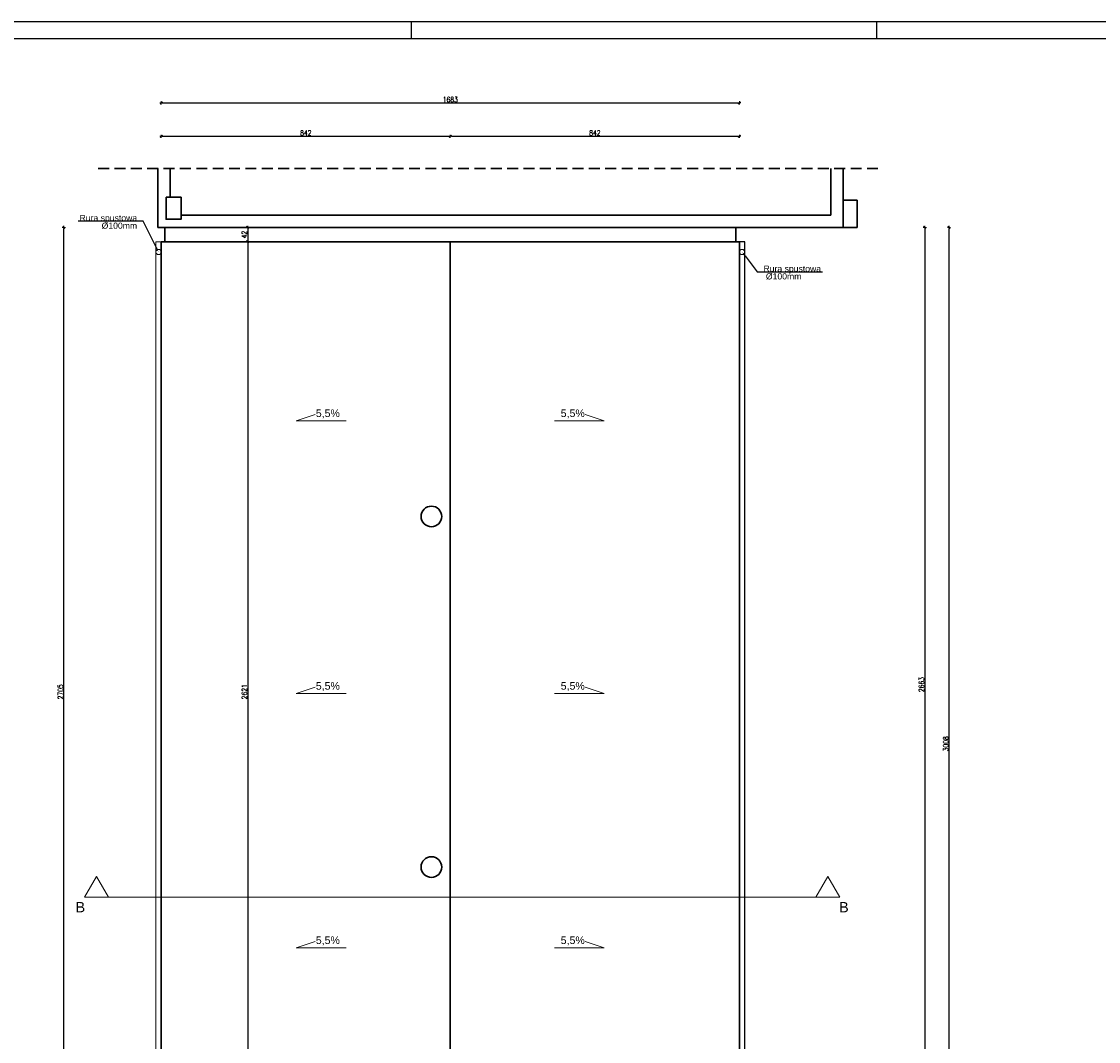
# Model space of a CAD drawing. Header units: millimetres. Extents: x 0 to 111311, y -48878 to -25280.
# Tile 124 of 161: x 90372 to 93507, y -37142 to -34172. Entities that reach past the tile are written whole.
import ezdxf
from ezdxf import colors
from ezdxf.entities.mleader import LeaderData, LeaderLine
from ezdxf.math import Vec2, Vec3

# ---------------------------------------------------------------- set-up
doc = ezdxf.new("R2010")
doc.units = ezdxf.units.MM
doc.linetypes.add('DASHED2', pattern=[9.525, 6.35, -3.175])
doc.layers.get('Defpoints').update_dxf_attribs({"color": 30})
doc.layers.add('e-cad_opisy', color=7, linetype='Continuous')
for name, color, linetype, lineweight in [('J wymiary', 1, 'Continuous', 9), ('OPIS', 7, 'Continuous', 5), ('sciany', 252, 'Continuous', 30)]:
    doc.layers.add(name, color=color, linetype=linetype, lineweight=lineweight)
doc.styles.add('ADESK2', font='simplex', dxfattribs={"width": 0.7})
doc.styles.get("Standard").update_dxf_attribs({"font": 'arial.ttf'})
doc.dimstyles.new('1-100', dxfattribs={"dimscale": 1.5, "dimtxt": 10, "dimasz": 2, "dimexe": 1, "dimexo": 1, "dimgap": 1.5, "dimtad": 1, "dimdec": 0, "dimrnd": 0.5, "dimdsep": 46, "dimtxsty": 'ADESK2', "dimblk": 'wymiar', "dimcen": -1, "dimdle": 5, "dimse1": 1, "dimse2": 1, "dimclrd": 256, "dimclre": 256, "dimclrt": 256, "dimadec": 0, "dimazin": 0, "dimtfac": 1, "dimtdec": 0, "dimtix": 1, "dimtmove": 0, "dimatfit": 3, "dimfxl": 20, "dimfxlon": 1, "dimtolj": 1, "dimtzin": 0, "dimarcsym": 0})

# ---------------------------------------------------------------- blocks, each defined once
blk = doc.blocks.new('A1_poziom')
at = {"ltscale": 0.8}
for p, q in [((210, 589), (210, 594)), ((345.5, 589), (345.5, 594))]:
    blk.add_line(p, q, dxfattribs=at)
for points in [[(0, 0), (0, 297), (25, 297), (25, 594), (841, 594), (841, 0)], [(30, 5), (836, 5), (836, 589), (30, 589)]]:
    blk.add_lwpolyline(points, close=True)
blk = doc.blocks.new('wymiar')
for p, q in [((1.5, 0), (-1.5, 0)), ((1.1, 1.1), (-1.1, -1.1)), ((0, 1.5), (0, -1.5))]:
    blk.add_line(p, q)
blk = doc.blocks.new('*D1653')
at = {"layer": 'Defpoints', "color": 0, "ltscale": 4}
for p in [(105899.3, -35265.3), (0, -38165.8), (106170.1, -38165.8)]:
    blk.add_point(p, dxfattribs=at)
at = {"layer": 'J wymiary', "lineweight": -2}
blk.add_line((106170.1, -35268.3), (106170.1, -38162.8), dxfattribs=at)
at = {"layer": 'J wymiary', "lineweight": -2, "ltscale": 4, "xscale": 3, "yscale": 3, "zscale": 3}
for p, rotation in [((106170.1, -35265.3), 90), ((106170.1, -38165.8), 270)]:
    blk.add_blockref('wymiar', p, dxfattribs=dict(at, rotation=rotation))
at = {"layer": 'J wymiary', "ltscale": 4, "insert": (106160.3, -36715.5), "char_height": 15, "attachment_point": 5, "rotation": 90, "style": 'ADESK2'}
blk.add_mtext('\\A1;2901', dxfattribs=at)
blk = doc.blocks.new('*D1905')
at = {"layer": 'Defpoints', "color": 0, "ltscale": 4}
for p in [(92451.8, -34771.2), (92451.8, -37433.7), (93001.7, -37433.7)]:
    blk.add_point(p, dxfattribs=at)
at = {"layer": 'J wymiary', "lineweight": -2}
blk.add_line((93001.7, -34774.2), (93001.7, -37430.7), dxfattribs=at)
at = {"layer": 'J wymiary', "lineweight": -2, "ltscale": 4, "xscale": 3, "yscale": 3, "zscale": 3}
for p, rotation in [((93001.7, -34771.2), 90), ((93001.7, -37433.7), 270)]:
    blk.add_blockref('wymiar', p, dxfattribs=dict(at, rotation=rotation))
at = {"layer": 'J wymiary', "ltscale": 4, "insert": (92992, -36102.4), "char_height": 15, "attachment_point": 5, "rotation": 90, "style": 'ADESK2'}
blk.add_mtext('\\A1;2663', dxfattribs=at)
blk = doc.blocks.new('*D1908')
at = {"layer": 'Defpoints', "color": 0, "ltscale": 2}
for p in [(90495.1, -34771.2), (90837.7, -34771.2), (90788.8, -37475.7)]:
    blk.add_point(p, dxfattribs=at)
at = {"layer": 'J wymiary', "lineweight": -2}
blk.add_line((90495.1, -37472.7), (90495.1, -34774.2), dxfattribs=at)
at = {"layer": 'J wymiary', "lineweight": -2, "ltscale": 2, "xscale": 3, "yscale": 3, "zscale": 3}
for p, rotation in [((90495.1, -34771.2), 90), ((90495.1, -37475.7), 270)]:
    blk.add_blockref('wymiar', p, dxfattribs=dict(at, rotation=rotation))
at = {"layer": 'J wymiary', "ltscale": 2, "insert": (90485.3, -36123.4), "char_height": 15, "attachment_point": 5, "rotation": 90, "style": 'ADESK2'}
blk.add_mtext('\\A1;2705', dxfattribs=at)
blk = doc.blocks.new('*D1909')
at = {"layer": 'Defpoints', "color": 0, "ltscale": 2}
for p in [(91620.3, -34771.2), (91030.4, -34812.7), (91620.3, -34812.7)]:
    blk.add_point(p, dxfattribs=at)
at = {"layer": 'J wymiary', "lineweight": -2}
blk.add_line((91030.4, -34774.2), (91030.4, -34809.7), dxfattribs=at)
at = {"layer": 'J wymiary', "lineweight": -2, "ltscale": 2, "xscale": 3, "yscale": 3, "zscale": 3}
for p, rotation in [((91030.4, -34771.2), 90), ((91030.4, -34812.7), 270)]:
    blk.add_blockref('wymiar', p, dxfattribs=dict(at, rotation=rotation))
at = {"layer": 'J wymiary', "ltscale": 2, "insert": (91020.7, -34791.9), "char_height": 15, "attachment_point": 5, "rotation": 90, "style": 'ADESK2'}
blk.add_mtext('\\A1;42', dxfattribs=at)
blk = doc.blocks.new('*D1910')
at = {"layer": 'Defpoints', "color": 0, "ltscale": 2}
for p in [(91620.3, -34812.7), (90919.3, -37433.7), (91030.4, -37433.7)]:
    blk.add_point(p, dxfattribs=at)
at = {"layer": 'J wymiary', "lineweight": -2}
blk.add_line((91030.4, -34815.7), (91030.4, -37430.7), dxfattribs=at)
at = {"layer": 'J wymiary', "lineweight": -2, "ltscale": 2, "xscale": 3, "yscale": 3, "zscale": 3}
for p, rotation in [((91030.4, -34812.7), 90), ((91030.4, -37433.7), 270)]:
    blk.add_blockref('wymiar', p, dxfattribs=dict(at, rotation=rotation))
at = {"layer": 'J wymiary', "ltscale": 2, "insert": (91020.7, -36123.2), "char_height": 15, "attachment_point": 5, "rotation": 90, "style": 'ADESK2'}
blk.add_mtext('\\A1;2621', dxfattribs=at)
blk = doc.blocks.new('*D1916')
at = {"layer": 'Defpoints', "color": 0, "ltscale": 4}
for p in [(92461.8, -34408.4), (90778.8, -34812.7), (92461.8, -34812.7)]:
    blk.add_point(p, dxfattribs=at)
at = {"layer": 'J wymiary', "lineweight": -2}
blk.add_line((90781.8, -34408.4), (92458.8, -34408.4), dxfattribs=at)
at = {"layer": 'J wymiary', "lineweight": -2, "ltscale": 4, "xscale": 3, "yscale": 3, "zscale": 3, "rotation": 180}
blk.add_blockref('wymiar', (90778.8, -34408.4), dxfattribs=at)
at = {"layer": 'J wymiary', "lineweight": -2, "ltscale": 4, "xscale": 3, "yscale": 3, "zscale": 3}
blk.add_blockref('wymiar', (92461.8, -34408.4), dxfattribs=at)
at = {"layer": 'J wymiary', "ltscale": 4, "insert": (91620.3, -34398.7), "char_height": 15, "attachment_point": 5, "style": 'ADESK2'}
blk.add_mtext('\\A1;1683', dxfattribs=at)
blk = doc.blocks.new('*D1917')
at = {"layer": 'Defpoints', "color": 0, "ltscale": 2}
for p in [(91620.3, -34505.8), (90778.8, -34874.6), (91620.3, -34874.6)]:
    blk.add_point(p, dxfattribs=at)
at = {"layer": 'J wymiary', "lineweight": -2}
blk.add_line((90781.8, -34505.8), (91617.3, -34505.8), dxfattribs=at)
at = {"layer": 'J wymiary', "lineweight": -2, "ltscale": 2, "xscale": 3, "yscale": 3, "zscale": 3, "rotation": 180}
blk.add_blockref('wymiar', (90778.8, -34505.8), dxfattribs=at)
at = {"layer": 'J wymiary', "lineweight": -2, "ltscale": 2, "xscale": 3, "yscale": 3, "zscale": 3}
blk.add_blockref('wymiar', (91620.3, -34505.8), dxfattribs=at)
at = {"layer": 'J wymiary', "ltscale": 2, "insert": (91199.6, -34496.1), "char_height": 15, "attachment_point": 5, "style": 'ADESK2'}
blk.add_mtext('\\A1;842', dxfattribs=at)
blk = doc.blocks.new('*D1918')
at = {"layer": 'Defpoints', "color": 0, "ltscale": 2}
for p in [(92461.8, -34505.8), (91620.3, -34874.6), (92461.8, -34871.6)]:
    blk.add_point(p, dxfattribs=at)
at = {"layer": 'J wymiary', "lineweight": -2}
blk.add_line((91623.3, -34505.8), (92458.8, -34505.8), dxfattribs=at)
at = {"layer": 'J wymiary', "lineweight": -2, "ltscale": 2, "xscale": 3, "yscale": 3, "zscale": 3, "rotation": 180}
blk.add_blockref('wymiar', (91620.3, -34505.8), dxfattribs=at)
at = {"layer": 'J wymiary', "lineweight": -2, "ltscale": 2, "xscale": 3, "yscale": 3, "zscale": 3}
blk.add_blockref('wymiar', (92461.8, -34505.8), dxfattribs=at)
at = {"layer": 'J wymiary', "ltscale": 2, "insert": (92041.1, -34496.1), "char_height": 15, "attachment_point": 5, "style": 'ADESK2'}
blk.add_mtext('\\A1;842', dxfattribs=at)
blk = doc.blocks.new('*D1927')
at = {"layer": 'Defpoints', "color": 0, "ltscale": 2}
for p in [(92609, -34771.2), (93072.4, -34771.2), (92697.5, -37778.7)]:
    blk.add_point(p, dxfattribs=at)
at = {"layer": 'J wymiary', "lineweight": -2}
blk.add_line((93072.4, -37775.7), (93072.4, -34774.2), dxfattribs=at)
at = {"layer": 'J wymiary', "lineweight": -2, "ltscale": 2, "xscale": 3, "yscale": 3, "zscale": 3}
for p, rotation in [((93072.4, -34771.2), 90), ((93072.4, -37778.7), 270)]:
    blk.add_blockref('wymiar', p, dxfattribs=dict(at, rotation=rotation))
at = {"layer": 'J wymiary', "ltscale": 2, "insert": (93062.7, -36274.9), "char_height": 15, "attachment_point": 5, "rotation": 90, "style": 'ADESK2'}
blk.add_mtext('\\A1;3008', dxfattribs=at)

msp = doc.modelspace()

# ---------------------------------------------------------------- linework, layer by layer
msp.add_lwpolyline([(92461.803, -37433.662), (92477.803, -37433.662), (92477.803, -34812.662), (92461.803, -34812.662)], close=True)
at = {"layer": 'OPIS'}
for p, q in [((91171.935, -35334.028), (91227.247, -35316.205)), ((91317.13, -35334.028), (91171.935, -35334.028)), ((91923.476, -35334.028), (92068.671, -35334.028)), ((92068.671, -35334.028), (92013.358, -35316.205)), ((91171.935, -36127.886), (91227.247, -36110.063)), ((92068.671, -36127.886), (92013.358, -36110.063)), ((91317.13, -36127.886), (91171.935, -36127.886)), ((91923.476, -36127.886), (92068.671, -36127.886)), ((90555.426, -36721.476), (92753.949, -36721.476)), ((91171.935, -36868.561), (91227.247, -36850.739)), ((91317.13, -36868.561), (91171.935, -36868.561)), ((91923.476, -36868.561), (92068.671, -36868.561)), ((92068.671, -36868.561), (92013.358, -36850.739))]:
    msp.add_line(p, q, dxfattribs=at)
for points in [[(90778.803, -37433.662), (90762.803, -37433.662), (90762.803, -34812.662), (90778.803, -34812.662)], [(90590.067, -36661.476), (90624.708, -36721.476), (90555.426, -36721.476)], [(92719.308, -36661.476), (92753.949, -36721.476), (92684.667, -36721.476)]]:
    msp.add_lwpolyline(points, close=True, dxfattribs=at)
for centre in [(90770.803, -34842.662), (92469.803, -34842.662)]:
    msp.add_circle(centre, 7.5, dxfattribs=at)
at = {"layer": 'sciany', "linetype": 'DASHED2', "ltscale": 5}
msp.add_line((92865.331, -34599.29), (90586.358, -34599.29), dxfattribs=at)
at = {"layer": 'sciany'}
for p, q in [((90768.803, -34771.163), (90768.803, -34599.29)), ((92763.803, -34771.163), (92763.803, -34599.29)), ((92763.803, -34692.163), (92804.803, -34692.163)), ((92804.803, -34692.163), (92804.803, -34771.163)), ((92804.803, -34695.163), (92804.803, -34768.163)), ((92763.803, -34771.163), (90768.803, -34771.163)), ((90788.803, -34771.163), (90788.803, -34812.662)), ((92451.803, -34771.163), (92451.803, -34812.662)), ((92804.803, -34771.163), (92727.803, -34771.163)), ((90778.803, -34812.662), (90778.803, -37433.662)), ((92461.803, -34812.662), (90778.803, -34812.662)), ((91620.303, -34812.662), (91620.303, -37433.662)), ((92461.803, -34812.662), (92461.803, -37433.662))]:
    msp.add_line(p, q, dxfattribs=at)
for points in [[(90804.803, -34599.29), (90804.803, -34683.162)], [(92414.076, -34735.362), (92727.803, -34735.163), (92727.803, -34599.29)], [(90836.636, -34735.362), (92727.803, -34735.362), (92716.035, -34735.362)]]:
    msp.add_lwpolyline(points, dxfattribs=at)
msp.add_lwpolyline([(90792.636, -34683.162), (90836.636, -34683.162), (90836.636, -34747.162), (90792.636, -34747.162)], close=True, dxfattribs=at)
for centre in [(91565.303, -35612.662), (91565.303, -36633.662)]:
    msp.add_circle(centre, 30, dxfattribs=at)

# ---------------------------------------------------------------- block references
at = {"layer": 'e-cad_opisy', "ltscale": 4, "xscale": 10, "yscale": 10, "zscale": 10}
msp.add_blockref('A1_poziom', (89406.988, -40111.552), dxfattribs=at)

# ---------------------------------------------------------------- texts
at = {"layer": 'OPIS'}
for p in [(91228.772, -35323.281), (91941.782, -35323.281), (91228.772, -36117.139), (91941.782, -36117.139), (91228.772, -36857.814), (91941.782, -36857.814)]:
    msp.add_text('5,5%%%', height=22, dxfattribs=at).set_placement(p)
at = {"layer": 'OPIS', "char_height": 30, "width": 162.4495, "attachment_point": 5}
for insert in [(90543.268, -36750.537), (92766.107, -36750.537)]:
    msp.add_mtext('B', dxfattribs=dict(at, insert=insert))

# ---------------------------------------------------------------- dimensions: what is measured, and where the dimension line sits
at = {"layer": 'J wymiary'}
for base, p1, p2, picture, middle in [((92461.803, -34408.431), (90778.803, -34812.662), (92461.803, -34812.662), '*D1916', (91620.303, -34398.681)), ((91620.302731, -34505.813791), (90778.80273, -34874.634135), (91620.302731, -34874.634135), '*D1917', (91199.552731, -34496.063791)), ((92461.80273, -34505.813791), (91620.302731, -34874.634135), (92461.80273, -34871.624452), '*D1918', (92041.052731, -34496.063791))]:
    dim = msp.add_linear_dim(base=base, p1=p1, p2=p2, dimstyle='1-100', override={"dimblk": 'wymiar'}, dxfattribs=at)
    dim.commit()
    dim.dimension.update_dxf_attribs({"geometry": picture, "text_midpoint": middle})
for base, p1, p2, picture, middle in [((90495.094, -34771.163), (90788.803, -37475.662), (90837.677, -34771.163), '*D1908', (90485.344, -36123.412)), ((91030.449, -34812.662), (91620.303, -34771.163), (91620.303, -34812.662), '*D1909', (91020.699, -34791.912)), ((93001.704, -37433.662), (92451.803, -34771.163), (92451.803, -37433.662), '*D1905', (92991.954, -36102.412)), ((93072.441, -34771.163), (92697.452, -37778.662), (92609.009, -34771.163), '*D1927', (93062.691, -36274.912)), ((91030.449, -37433.662), (91620.303, -34812.662), (90919.321, -37433.662), '*D1910', (91020.699, -36123.162)), ((106170.0895, -38165.7974), (105899.2658, -35265.2969), (0, -38165.7974), '*D1653', (106160.3395, -36715.5472))]:
    dim = msp.add_linear_dim(base=base, p1=p1, p2=p2, angle=90, dimstyle='1-100', override={"dimblk": 'wymiar'}, dxfattribs=at)
    dim.commit()
    dim.dimension.update_dxf_attribs({"geometry": picture, "text_midpoint": middle})

# ---------------------------------------------------------------- leaders
at = {"layer": 'OPIS'}
ml = msp.add_multileader_mtext('Standard', dxfattribs=at)
ml.set_content('Rura spustowa\\P\\P\\P %%C100mm', color=256)
ml.set_leader_properties()
ml.build(insert=Vec2(0, 0))
ml.multileader.update_dxf_attribs({"text_left_attachment_type": 6, "text_right_attachment_type": 6, "arrow_head_size": 14})
ctx = ml.context
ctx.base_point, ctx.char_height, ctx.arrow_head_size, ctx.landing_gap_size, ctx.plane_origin = Vec3(90533.892, -34753.172), 18, 14, 10, Vec3(90534.447, -34985.993)
ctx.left_attachment, ctx.right_attachment, ctx.text_align_type = 6, 6, 2
notes = []
notes.append((ctx, [(0, (1, 1, 0), (90726.568, -34753.172), (-1, 0), 8, [(0, [(90770.803, -34842.662)], 256, [])])]))
ctx.mtext.insert, ctx.mtext.alignment, ctx.mtext.line_spacing_factor, ctx.mtext.flow_direction = Vec3(90708.568, -34734.448), 3, 0.25, 5
ml = msp.add_multileader_mtext('Standard', dxfattribs=at)
ml.set_content('Rura spustowa\\P\\P\\P %%C100mm', color=256)
ml.set_leader_properties()
ml.build(insert=Vec2(0, 0))
ml.multileader.update_dxf_attribs({"text_left_attachment_type": 6, "text_right_attachment_type": 6, "arrow_head_size": 14})
ctx = ml.context
ctx.base_point, ctx.char_height, ctx.arrow_head_size, ctx.landing_gap_size, ctx.plane_origin = Vec3(92522.037, -34900.804), 18, 14, 10, Vec3(92706.158, -34985.993)
ctx.left_attachment, ctx.right_attachment = 6, 6
notes.append((ctx, [(0, (1, 1, 0), (92514.037, -34900.804), (1, 0), 8, [(0, [(92469.803, -34842.662)], 256, [])])]))
ctx.mtext.insert, ctx.mtext.line_spacing_factor, ctx.mtext.flow_direction = Vec3(92532.037, -34882.08), 0.25, 5
for ctx, leaders in notes:
    for number, flags, end, landing, length, lines in leaders:
        leader = LeaderData()
        leader.index, (leader.has_last_leader_line, leader.has_dogleg_vector, leader.attachment_direction) = number, flags
        leader.last_leader_point, leader.dogleg_vector, leader.dogleg_length = Vec3(end), Vec3(landing), length
        for number, points, colour, breaks in lines:
            line = LeaderLine()
            line.index, line.vertices, line.color, line.breaks = number, Vec3.list(points), colors.encode_raw_color(colour), breaks
            leader.lines.append(line)
        ctx.leaders.append(leader)

doc.saveas('drawing.dxf')
